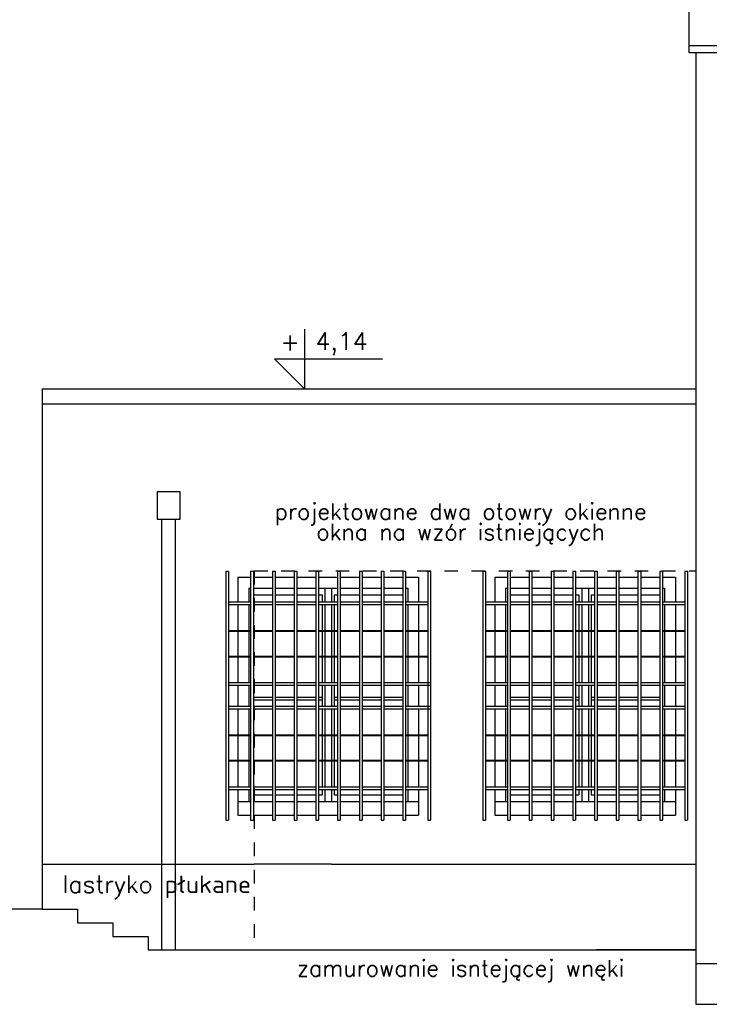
# Model space of a CAD drawing. Header units: millimetres. Extents: x 11979 to 23691, y 12825 to 41978.
# Tile 47 of 256: x 19885 to 20392, y 19459 to 20183. Entities that reach past the tile are written whole.
import ezdxf
from ezdxf.enums import TextEntityAlignment as Align

# ---------------------------------------------------------------- set-up
doc = ezdxf.new("R2010")
doc.units = ezdxf.units.MM
doc.linetypes.add('4002', pattern=[2, 1, -1])
for name, color, linetype in [('-LI-WIDOK', 2, 'Continuous'), ('-MEBLE', 1, 'Continuous'), ('PROJEKTOWANE', 5, 'Continuous')]:
    doc.layers.add(name, color=color, linetype=linetype)
doc.layers.add('DO USU', color=7, linetype='Continuous', true_color=0x969696)
doc.styles.add('SIMPLEX', font='simplex')

msp = doc.modelspace()

# ---------------------------------------------------------------- linework, layer by layer
at = {"layer": '-LI-WIDOK'}
for p, q in [((20377.33, 20158.82), (20377.33, 20878.82)), ((20382.33, 20158.82), (20382.33, 19476.59)), ((19901.33, 19911.59), (19901.33, 19528.59)), ((19901.33, 19911.59), (20382.33, 19911.59)), ((19901.33, 19900.36), (20382.33, 19900.36)), ((19901.33, 19528.59), (19660.01, 19528.59)), ((19901.33, 19528.59), (19927.33, 19528.59)), ((19927.33, 19528.59), (19927.33, 19518.59)), ((19927.33, 19518.59), (19953.33, 19518.59)), ((19953.33, 19518.59), (19953.33, 19508.59)), ((19953.33, 19508.59), (19979.33, 19508.59)), ((19979.33, 19508.59), (19979.33, 19498.59)), ((19979.33, 19508.59), (19979.33, 19498.59)), ((19979.33, 19498.59), (20382.33, 19498.59)), ((19979.33, 19498.59), (20382.33, 19498.59)), ((20382.33, 19498.59), (20309.33, 19498.59)), ((20382.33, 19498.59), (20309.33, 19498.59)), ((20382.33, 19488.59), (20960.33, 19488.59)), ((20382.33, 19476.59), (20382.33, 19458.59)), ((20382.33, 19458.59), (22082.33, 19458.59))]:
    msp.add_line(p, q, dxfattribs=at)
at = {"layer": '-MEBLE'}
for p, q in [((20094.33, 19955.48), (20094.33, 19911.59)), ((20072.39, 19933.53), (20094.33, 19911.59)), ((20072.39, 19933.53), (20151.74, 19933.53))]:
    msp.add_line(p, q, dxfattribs=at)
at = {"layer": 'DO USU', "linetype": '4002', "ltscale": 10}
for q in [(20057.33, 19498.59), (20382.33, 19777.59)]:
    msp.add_line((20057.33, 19777.59), q, dxfattribs=at)
at = {"layer": 'PROJEKTOWANE'}
for p, q in [((22087.33, 20163.82), (20377.33, 20163.82)), ((22087.33, 20158.82), (20377.33, 20158.82)), ((20002.89, 19835.59), (19985.89, 19835.59)), ((19985.89, 19835.59), (19985.89, 19815.59)), ((20002.89, 19815.59), (20002.89, 19835.59)), ((19985.89, 19815.59), (20002.89, 19815.59)), ((20036.51, 19777.27), (20036.51, 19594.08)), ((20036.51, 19777.27), (20038.51, 19777.27)), ((20038.51, 19777.27), (20038.51, 19594.08)), ((20045.33, 19772.81), (20054.76, 19772.81)), ((20045.33, 19772.81), (20045.33, 19754.7)), ((20054.76, 19777.27), (20054.76, 19594.08)), ((20054.76, 19777.27), (20056.76, 19777.27)), ((20056.76, 19777.27), (20056.76, 19594.08)), ((20056.76, 19772.81), (20070.76, 19772.81)), ((20070.76, 19777.27), (20070.76, 19594.08)), ((20070.76, 19777.27), (20072.76, 19777.27)), ((20072.76, 19777.27), (20072.76, 19594.08)), ((20072.76, 19772.81), (20086.76, 19772.81)), ((20086.76, 19777.27), (20086.76, 19594.08)), ((20086.76, 19777.27), (20088.76, 19777.27)), ((20088.76, 19777.27), (20088.76, 19594.08)), ((20088.76, 19772.81), (20102.76, 19772.81)), ((20102.76, 19777.27), (20102.76, 19594.08)), ((20102.76, 19777.27), (20104.76, 19777.27)), ((20104.76, 19777.27), (20104.76, 19594.08)), ((20104.76, 19777.27), (20104.76, 19594.08)), ((20104.76, 19772.81), (20118.76, 19772.81)), ((20118.76, 19777.27), (20118.76, 19594.08)), ((20118.76, 19777.27), (20120.76, 19777.27)), ((20120.76, 19777.27), (20120.76, 19594.08)), ((20120.76, 19772.81), (20134.76, 19772.81)), ((20134.76, 19777.27), (20134.76, 19594.08)), ((20134.76, 19777.27), (20136.76, 19777.27)), ((20136.76, 19777.27), (20136.76, 19594.08)), ((20136.76, 19772.81), (20150.76, 19772.81)), ((20150.76, 19777.27), (20150.76, 19594.08)), ((20150.76, 19777.27), (20152.76, 19777.27)), ((20152.76, 19777.27), (20152.76, 19594.08)), ((20152.76, 19772.81), (20166.76, 19772.81)), ((20166.76, 19777.27), (20166.76, 19594.08)), ((20166.76, 19777.27), (20168.76, 19777.27)), ((20168.76, 19777.27), (20168.76, 19594.08)), ((20168.76, 19772.81), (20178.33, 19772.81)), ((20178.33, 19772.81), (20178.33, 19754.7)), ((20185.16, 19777.27), (20185.16, 19594.08)), ((20185.16, 19777.27), (20187.16, 19777.27)), ((20187.16, 19777.27), (20187.16, 19594.08)), ((20225.51, 19777.27), (20225.51, 19594.08)), ((20225.51, 19777.27), (20227.51, 19777.27)), ((20227.51, 19777.27), (20227.51, 19594.08)), ((20234.33, 19772.81), (20243.76, 19772.81)), ((20234.33, 19772.81), (20234.33, 19754.7)), ((20243.76, 19777.27), (20243.76, 19594.08)), ((20243.76, 19777.27), (20245.76, 19777.27)), ((20245.76, 19777.27), (20245.76, 19594.08)), ((20245.76, 19772.81), (20259.76, 19772.81)), ((20259.76, 19777.27), (20259.76, 19594.08)), ((20259.76, 19777.27), (20261.76, 19777.27)), ((20261.76, 19777.27), (20261.76, 19594.08)), ((20261.76, 19772.81), (20275.76, 19772.81)), ((20275.76, 19777.27), (20275.76, 19594.08)), ((20275.76, 19777.27), (20277.76, 19777.27)), ((20277.76, 19777.27), (20277.76, 19594.08)), ((20277.76, 19772.81), (20291.76, 19772.81)), ((20291.76, 19777.27), (20291.76, 19594.08)), ((20291.76, 19777.27), (20293.76, 19777.27)), ((20293.76, 19777.27), (20293.76, 19594.08)), ((20293.76, 19777.27), (20293.76, 19594.08)), ((20293.76, 19772.81), (20307.76, 19772.81)), ((20307.76, 19777.27), (20307.76, 19594.08)), ((20307.76, 19777.27), (20309.76, 19777.27)), ((20309.76, 19777.27), (20309.76, 19594.08)), ((20309.76, 19772.81), (20323.76, 19772.81)), ((20323.76, 19777.27), (20323.76, 19594.08)), ((20323.76, 19777.27), (20325.76, 19777.27)), ((20325.76, 19777.27), (20325.76, 19594.08)), ((20325.76, 19772.81), (20339.76, 19772.81)), ((20339.76, 19777.27), (20339.76, 19594.08)), ((20339.76, 19777.27), (20341.76, 19777.27)), ((20341.76, 19777.27), (20341.76, 19594.08)), ((20341.76, 19772.81), (20355.76, 19772.81)), ((20355.76, 19777.27), (20355.76, 19594.08)), ((20355.76, 19777.27), (20357.76, 19777.27)), ((20357.76, 19777.27), (20357.76, 19594.08)), ((20357.76, 19772.81), (20367.33, 19772.81)), ((20367.33, 19772.81), (20367.33, 19754.7)), ((20374.16, 19777.27), (20374.16, 19594.08)), ((20374.16, 19777.27), (20376.16, 19777.27)), ((20376.16, 19777.27), (20376.16, 19594.08)), ((20053.33, 19764.81), (20054.76, 19764.81)), ((20053.33, 19764.81), (20053.33, 19754.7)), ((20056.76, 19764.81), (20070.76, 19764.81)), ((20072.76, 19764.81), (20086.76, 19764.81)), ((20088.76, 19764.81), (20102.76, 19764.81)), ((20104.76, 19764.81), (20118.76, 19764.81)), ((20109.33, 19764.81), (20109.33, 19754.7)), ((20114.33, 19764.81), (20114.33, 19754.7)), ((20120.76, 19764.81), (20134.76, 19764.81)), ((20136.76, 19764.81), (20150.76, 19764.81)), ((20152.76, 19764.81), (20166.76, 19764.81)), ((20168.76, 19764.81), (20170.33, 19764.81)), ((20170.33, 19764.81), (20170.33, 19754.7)), ((20242.33, 19764.81), (20243.76, 19764.81)), ((20242.33, 19764.81), (20242.33, 19754.7)), ((20245.76, 19764.81), (20259.76, 19764.81)), ((20261.76, 19764.81), (20275.76, 19764.81)), ((20277.76, 19764.81), (20291.76, 19764.81)), ((20293.76, 19764.81), (20307.76, 19764.81)), ((20298.33, 19764.81), (20298.33, 19754.7)), ((20303.33, 19764.81), (20303.33, 19754.7)), ((20309.76, 19764.81), (20323.76, 19764.81)), ((20325.76, 19764.81), (20339.76, 19764.81)), ((20341.76, 19764.81), (20355.76, 19764.81)), ((20357.76, 19764.81), (20359.33, 19764.81)), ((20359.33, 19764.81), (20359.33, 19754.7)), ((20056.76, 19759.81), (20070.76, 19759.81)), ((20072.76, 19759.81), (20086.76, 19759.81)), ((20088.76, 19759.81), (20102.76, 19759.81)), ((20104.76, 19759.81), (20107.33, 19759.81)), ((20107.33, 19759.81), (20107.33, 19754.7)), ((20116.33, 19759.81), (20118.76, 19759.81)), ((20116.33, 19759.81), (20116.33, 19754.7)), ((20120.76, 19759.81), (20134.76, 19759.81)), ((20136.76, 19759.81), (20150.76, 19759.81)), ((20152.76, 19759.81), (20166.76, 19759.81)), ((20163.01, 19759.81), (20163.26, 19759.81)), ((20245.76, 19759.81), (20259.76, 19759.81)), ((20261.76, 19759.81), (20275.76, 19759.81)), ((20277.76, 19759.81), (20291.76, 19759.81)), ((20293.76, 19759.81), (20296.33, 19759.81)), ((20296.33, 19759.81), (20296.33, 19754.7)), ((20305.33, 19759.81), (20307.76, 19759.81)), ((20305.33, 19759.81), (20305.33, 19754.7)), ((20309.76, 19759.81), (20323.76, 19759.81)), ((20325.76, 19759.81), (20339.76, 19759.81)), ((20341.76, 19759.81), (20355.76, 19759.81)), ((20352.01, 19759.81), (20352.26, 19759.81)), ((20038.51, 19754.7), (20054.76, 19754.7)), ((20038.51, 19752.7), (20054.76, 19752.7)), ((20045.33, 19752.7), (20045.33, 19733.7)), ((20053.33, 19752.7), (20053.33, 19733.7)), ((20056.76, 19754.7), (20070.76, 19754.7)), ((20056.76, 19752.7), (20070.76, 19752.7)), ((20072.76, 19754.7), (20086.76, 19754.7)), ((20072.76, 19752.7), (20086.76, 19752.7)), ((20088.76, 19754.7), (20102.76, 19754.7)), ((20088.76, 19752.7), (20102.76, 19752.7)), ((20104.76, 19754.7), (20118.76, 19754.7)), ((20104.76, 19752.7), (20118.76, 19752.7)), ((20107.33, 19752.7), (20107.33, 19733.7)), ((20109.33, 19752.7), (20109.33, 19733.7)), ((20114.33, 19752.7), (20114.33, 19733.7)), ((20116.33, 19752.7), (20116.33, 19733.7)), ((20120.76, 19754.7), (20134.76, 19754.7)), ((20120.76, 19752.7), (20134.76, 19752.7)), ((20136.76, 19754.7), (20150.76, 19754.7)), ((20136.76, 19752.7), (20150.76, 19752.7)), ((20152.76, 19754.7), (20166.76, 19754.7)), ((20152.76, 19752.7), (20166.76, 19752.7)), ((20168.76, 19754.7), (20185.16, 19754.7)), ((20168.76, 19752.7), (20185.16, 19752.7)), ((20170.33, 19752.7), (20170.33, 19733.7)), ((20178.33, 19752.7), (20178.33, 19733.7)), ((20227.51, 19754.7), (20243.76, 19754.7)), ((20227.51, 19752.7), (20243.76, 19752.7)), ((20234.33, 19752.7), (20234.33, 19733.7)), ((20242.33, 19752.7), (20242.33, 19733.7)), ((20245.76, 19754.7), (20259.76, 19754.7)), ((20245.76, 19752.7), (20259.76, 19752.7)), ((20261.76, 19754.7), (20275.76, 19754.7)), ((20261.76, 19752.7), (20275.76, 19752.7)), ((20277.76, 19754.7), (20291.76, 19754.7)), ((20277.76, 19752.7), (20291.76, 19752.7)), ((20293.76, 19754.7), (20307.76, 19754.7)), ((20293.76, 19752.7), (20307.76, 19752.7)), ((20296.33, 19752.7), (20296.33, 19733.7)), ((20298.33, 19752.7), (20298.33, 19733.7)), ((20303.33, 19752.7), (20303.33, 19733.7)), ((20305.33, 19752.7), (20305.33, 19733.7)), ((20309.76, 19754.7), (20323.76, 19754.7)), ((20309.76, 19752.7), (20323.76, 19752.7)), ((20325.76, 19754.7), (20339.76, 19754.7)), ((20325.76, 19752.7), (20339.76, 19752.7)), ((20341.76, 19754.7), (20355.76, 19754.7)), ((20341.76, 19752.7), (20355.76, 19752.7)), ((20357.76, 19754.7), (20374.16, 19754.7)), ((20357.76, 19752.7), (20374.16, 19752.7)), ((20359.33, 19752.7), (20359.33, 19733.7)), ((20367.33, 19752.7), (20367.33, 19733.7)), ((20038.51, 19733.7), (20054.76, 19733.7)), ((20038.51, 19733.2), (20054.76, 19733.2)), ((20045.33, 19733.2), (20045.33, 19714.85)), ((20053.33, 19733.2), (20053.33, 19714.85)), ((20056.76, 19733.7), (20070.76, 19733.7)), ((20056.76, 19733.2), (20070.76, 19733.2)), ((20072.76, 19733.7), (20086.76, 19733.7)), ((20072.76, 19733.2), (20086.76, 19733.2)), ((20088.76, 19733.7), (20102.76, 19733.7)), ((20088.76, 19733.2), (20102.76, 19733.2)), ((20104.76, 19733.7), (20118.76, 19733.7)), ((20104.76, 19733.2), (20118.76, 19733.2)), ((20107.33, 19733.2), (20107.33, 19714.85)), ((20109.33, 19733.2), (20109.33, 19714.85)), ((20114.33, 19733.2), (20114.33, 19714.85)), ((20116.33, 19733.2), (20116.33, 19714.85)), ((20120.76, 19733.7), (20134.76, 19733.7)), ((20120.76, 19733.2), (20134.76, 19733.2)), ((20136.76, 19733.7), (20150.76, 19733.7)), ((20136.76, 19733.2), (20150.76, 19733.2)), ((20152.76, 19733.7), (20166.76, 19733.7)), ((20152.76, 19733.2), (20166.76, 19733.2)), ((20168.76, 19733.7), (20185.16, 19733.7)), ((20168.76, 19733.2), (20185.16, 19733.2)), ((20170.33, 19733.2), (20170.33, 19714.85)), ((20178.33, 19733.2), (20178.33, 19714.85)), ((20227.51, 19733.7), (20243.76, 19733.7)), ((20227.51, 19733.2), (20243.76, 19733.2)), ((20234.33, 19733.2), (20234.33, 19714.85)), ((20242.33, 19733.2), (20242.33, 19714.85)), ((20245.76, 19733.7), (20259.76, 19733.7)), ((20245.76, 19733.2), (20259.76, 19733.2)), ((20261.76, 19733.7), (20275.76, 19733.7)), ((20261.76, 19733.2), (20275.76, 19733.2)), ((20277.76, 19733.7), (20291.76, 19733.7)), ((20277.76, 19733.2), (20291.76, 19733.2)), ((20293.76, 19733.7), (20307.76, 19733.7)), ((20293.76, 19733.2), (20307.76, 19733.2)), ((20296.33, 19733.2), (20296.33, 19714.85)), ((20298.33, 19733.2), (20298.33, 19714.85)), ((20303.33, 19733.2), (20303.33, 19714.85)), ((20305.33, 19733.2), (20305.33, 19714.85)), ((20309.76, 19733.7), (20323.76, 19733.7)), ((20309.76, 19733.2), (20323.76, 19733.2)), ((20325.76, 19733.7), (20339.76, 19733.7)), ((20325.76, 19733.2), (20339.76, 19733.2)), ((20341.76, 19733.7), (20355.76, 19733.7)), ((20341.76, 19733.2), (20355.76, 19733.2)), ((20357.76, 19733.7), (20374.16, 19733.7)), ((20357.76, 19733.2), (20374.16, 19733.2)), ((20359.33, 19733.2), (20359.33, 19714.85)), ((20367.33, 19733.2), (20367.33, 19714.85)), ((20038.51, 19714.85), (20054.76, 19714.85)), ((20038.51, 19714.35), (20054.76, 19714.35)), ((20045.33, 19714.35), (20045.33, 19695.35)), ((20053.33, 19714.35), (20053.33, 19695.35)), ((20056.76, 19714.85), (20070.76, 19714.85)), ((20056.76, 19714.35), (20070.76, 19714.35)), ((20072.76, 19714.85), (20086.76, 19714.85)), ((20072.76, 19714.35), (20086.76, 19714.35)), ((20088.76, 19714.85), (20102.76, 19714.85)), ((20088.76, 19714.35), (20102.76, 19714.35)), ((20104.76, 19714.85), (20118.76, 19714.85)), ((20104.76, 19714.35), (20118.76, 19714.35)), ((20107.33, 19714.35), (20107.33, 19695.35)), ((20109.33, 19714.35), (20109.33, 19695.35)), ((20114.33, 19714.35), (20114.33, 19695.35)), ((20116.33, 19714.35), (20116.33, 19695.35)), ((20120.76, 19714.85), (20134.76, 19714.85)), ((20120.76, 19714.35), (20134.76, 19714.35)), ((20136.76, 19714.85), (20150.76, 19714.85)), ((20136.76, 19714.35), (20150.76, 19714.35)), ((20152.76, 19714.85), (20166.76, 19714.85)), ((20152.76, 19714.35), (20166.76, 19714.35)), ((20168.76, 19714.85), (20185.16, 19714.85)), ((20168.76, 19714.35), (20185.16, 19714.35)), ((20170.33, 19714.35), (20170.33, 19695.35)), ((20178.33, 19714.35), (20178.33, 19695.35)), ((20227.51, 19714.85), (20243.76, 19714.85)), ((20227.51, 19714.35), (20243.76, 19714.35)), ((20234.33, 19714.35), (20234.33, 19695.35)), ((20242.33, 19714.35), (20242.33, 19695.35)), ((20245.76, 19714.85), (20259.76, 19714.85)), ((20245.76, 19714.35), (20259.76, 19714.35)), ((20261.76, 19714.85), (20275.76, 19714.85)), ((20261.76, 19714.35), (20275.76, 19714.35)), ((20277.76, 19714.85), (20291.76, 19714.85)), ((20277.76, 19714.35), (20291.76, 19714.35)), ((20293.76, 19714.85), (20307.76, 19714.85)), ((20293.76, 19714.35), (20307.76, 19714.35)), ((20296.33, 19714.35), (20296.33, 19695.35)), ((20298.33, 19714.35), (20298.33, 19695.35)), ((20303.33, 19714.35), (20303.33, 19695.35)), ((20305.33, 19714.35), (20305.33, 19695.35)), ((20309.76, 19714.85), (20323.76, 19714.85)), ((20309.76, 19714.35), (20323.76, 19714.35)), ((20325.76, 19714.85), (20339.76, 19714.85)), ((20325.76, 19714.35), (20339.76, 19714.35)), ((20341.76, 19714.85), (20355.76, 19714.85)), ((20341.76, 19714.35), (20355.76, 19714.35)), ((20357.76, 19714.85), (20374.16, 19714.85)), ((20357.76, 19714.35), (20374.16, 19714.35)), ((20359.33, 19714.35), (20359.33, 19695.35)), ((20367.33, 19714.35), (20367.33, 19695.35)), ((20038.51, 19695.35), (20054.76, 19695.35)), ((20038.51, 19693.35), (20054.76, 19693.35)), ((20045.33, 19693.35), (20045.33, 19678)), ((20053.33, 19693.35), (20053.33, 19678)), ((20056.76, 19695.35), (20070.76, 19695.35)), ((20056.76, 19693.35), (20070.76, 19693.35)), ((20072.76, 19695.35), (20086.76, 19695.35)), ((20072.76, 19693.35), (20086.76, 19693.35)), ((20088.76, 19695.35), (20102.76, 19695.35)), ((20088.76, 19693.35), (20102.76, 19693.35)), ((20104.76, 19695.35), (20118.76, 19695.35)), ((20104.76, 19693.35), (20118.76, 19693.35)), ((20107.33, 19693.35), (20107.33, 19684.51)), ((20109.33, 19693.35), (20109.33, 19678)), ((20114.33, 19693.35), (20114.33, 19678)), ((20116.33, 19693.35), (20116.33, 19684.51)), ((20120.76, 19695.35), (20134.76, 19695.35)), ((20120.76, 19693.35), (20134.76, 19693.35)), ((20136.76, 19695.35), (20150.76, 19695.35)), ((20136.76, 19693.35), (20150.76, 19693.35)), ((20152.76, 19695.35), (20166.76, 19695.35)), ((20152.76, 19693.35), (20166.76, 19693.35)), ((20168.76, 19695.35), (20187.16, 19695.35)), ((20168.76, 19693.35), (20187.16, 19693.35)), ((20170.33, 19693.35), (20170.33, 19678)), ((20178.33, 19693.35), (20178.33, 19678)), ((20227.51, 19695.35), (20243.76, 19695.35)), ((20227.51, 19693.35), (20243.76, 19693.35)), ((20234.33, 19693.35), (20234.33, 19678)), ((20242.33, 19693.35), (20242.33, 19678)), ((20245.76, 19695.35), (20259.76, 19695.35)), ((20245.76, 19693.35), (20259.76, 19693.35)), ((20261.76, 19695.35), (20275.76, 19695.35)), ((20261.76, 19693.35), (20275.76, 19693.35)), ((20277.76, 19695.35), (20291.76, 19695.35)), ((20277.76, 19693.35), (20291.76, 19693.35)), ((20293.76, 19695.35), (20307.76, 19695.35)), ((20293.76, 19693.35), (20307.76, 19693.35)), ((20296.33, 19693.35), (20296.33, 19684.51)), ((20298.33, 19693.35), (20298.33, 19678)), ((20303.33, 19693.35), (20303.33, 19678)), ((20305.33, 19693.35), (20305.33, 19684.51)), ((20309.76, 19695.35), (20323.76, 19695.35)), ((20309.76, 19693.35), (20323.76, 19693.35)), ((20325.76, 19695.35), (20339.76, 19695.35)), ((20325.76, 19693.35), (20339.76, 19693.35)), ((20341.76, 19695.35), (20355.76, 19695.35)), ((20341.76, 19693.35), (20355.76, 19693.35)), ((20357.76, 19695.35), (20374.16, 19695.35)), ((20357.76, 19693.35), (20374.16, 19693.35)), ((20359.33, 19693.35), (20359.33, 19678)), ((20367.33, 19693.35), (20367.33, 19678)), ((20038.51, 19678), (20054.76, 19678)), ((20056.76, 19684.51), (20070.76, 19684.51)), ((20056.76, 19682.51), (20070.76, 19682.51)), ((20056.76, 19678), (20070.76, 19678)), ((20072.76, 19684.51), (20086.76, 19684.51)), ((20072.76, 19682.51), (20086.76, 19682.51)), ((20072.76, 19678), (20086.76, 19678)), ((20088.76, 19684.51), (20102.76, 19684.51)), ((20088.76, 19682.51), (20102.76, 19682.51)), ((20088.76, 19678), (20102.76, 19678)), ((20104.76, 19684.51), (20107.33, 19684.51)), ((20104.76, 19682.51), (20107.33, 19682.51)), ((20104.76, 19678), (20118.76, 19678)), ((20107.33, 19684.51), (20107.33, 19678)), ((20116.33, 19684.51), (20116.33, 19678)), ((20116.33, 19684.51), (20118.76, 19684.51)), ((20116.33, 19682.51), (20118.76, 19682.51)), ((20120.76, 19684.51), (20134.76, 19684.51)), ((20120.76, 19682.51), (20134.76, 19682.51)), ((20120.76, 19678), (20134.76, 19678)), ((20136.76, 19684.51), (20150.76, 19684.51)), ((20136.76, 19682.51), (20150.76, 19682.51)), ((20136.76, 19678), (20150.76, 19678)), ((20152.76, 19684.51), (20166.76, 19684.51)), ((20152.76, 19682.51), (20166.76, 19682.51)), ((20152.76, 19678), (20166.76, 19678)), ((20168.51, 19678), (20187.16, 19678)), ((20227.51, 19678), (20243.83, 19678)), ((20245.76, 19684.51), (20259.76, 19684.51)), ((20245.76, 19682.51), (20259.76, 19682.51)), ((20245.76, 19678), (20259.76, 19678)), ((20261.76, 19684.51), (20275.76, 19684.51)), ((20261.76, 19682.51), (20275.76, 19682.51)), ((20261.76, 19678), (20275.76, 19678)), ((20277.76, 19684.51), (20291.76, 19684.51)), ((20277.76, 19682.51), (20291.76, 19682.51)), ((20277.76, 19678), (20291.76, 19678)), ((20293.76, 19684.51), (20296.33, 19684.51)), ((20293.76, 19682.51), (20296.33, 19682.51)), ((20293.76, 19678), (20307.76, 19678)), ((20296.33, 19684.51), (20296.33, 19678)), ((20305.33, 19684.51), (20305.33, 19678)), ((20305.33, 19684.51), (20307.76, 19684.51)), ((20305.33, 19682.51), (20307.76, 19682.51)), ((20309.76, 19684.51), (20323.76, 19684.51)), ((20309.76, 19682.51), (20323.76, 19682.51)), ((20309.76, 19678), (20323.76, 19678)), ((20325.76, 19684.51), (20339.76, 19684.51)), ((20325.76, 19682.51), (20339.76, 19682.51)), ((20325.76, 19678), (20339.76, 19678)), ((20341.76, 19684.51), (20355.76, 19684.51)), ((20341.76, 19682.51), (20355.76, 19682.51)), ((20341.76, 19678), (20355.76, 19678)), ((20357.76, 19678), (20374.16, 19678)), ((20038.51, 19676), (20054.76, 19676)), ((20045.33, 19676), (20045.33, 19657)), ((20053.33, 19676), (20053.33, 19657)), ((20056.76, 19676), (20070.76, 19676)), ((20072.76, 19676), (20086.76, 19676)), ((20088.76, 19676), (20102.76, 19676)), ((20104.76, 19676), (20118.76, 19676)), ((20107.33, 19676), (20107.33, 19657)), ((20109.33, 19676), (20109.33, 19657)), ((20114.33, 19676), (20114.33, 19657)), ((20116.33, 19676), (20116.33, 19657)), ((20120.76, 19676), (20134.76, 19676)), ((20136.76, 19676), (20150.76, 19676)), ((20152.76, 19676), (20166.76, 19676)), ((20168.51, 19676), (20187.16, 19676)), ((20170.33, 19676), (20170.33, 19657)), ((20178.33, 19676), (20178.33, 19657)), ((20227.51, 19676), (20243.76, 19676)), ((20234.33, 19676), (20234.33, 19657)), ((20242.33, 19676), (20242.33, 19657)), ((20245.76, 19676), (20259.76, 19676)), ((20261.76, 19676), (20275.76, 19676)), ((20277.76, 19676), (20291.76, 19676)), ((20293.76, 19676), (20307.76, 19676)), ((20296.33, 19676), (20296.33, 19657)), ((20298.33, 19676), (20298.33, 19657)), ((20303.33, 19676), (20303.33, 19657)), ((20305.33, 19676), (20305.33, 19657)), ((20309.76, 19676), (20323.76, 19676)), ((20325.76, 19676), (20339.76, 19676)), ((20341.76, 19676), (20355.76, 19676)), ((20357.76, 19676), (20374.16, 19676)), ((20359.33, 19676), (20359.33, 19657)), ((20367.33, 19676), (20367.33, 19657)), ((20038.51, 19657), (20054.76, 19657)), ((20038.51, 19656.5), (20054.76, 19656.5)), ((20045.33, 19656.5), (20045.33, 19638.15)), ((20053.33, 19656.5), (20053.33, 19638.15)), ((20056.76, 19657), (20070.76, 19657)), ((20056.76, 19656.5), (20070.76, 19656.5)), ((20072.76, 19657), (20086.76, 19657)), ((20072.76, 19656.5), (20086.76, 19656.5)), ((20088.76, 19657), (20102.76, 19657)), ((20088.76, 19656.5), (20102.76, 19656.5)), ((20104.76, 19657), (20118.76, 19657)), ((20104.76, 19656.5), (20118.76, 19656.5)), ((20107.33, 19656.5), (20107.33, 19638.15)), ((20109.33, 19656.5), (20109.33, 19638.15)), ((20114.33, 19656.5), (20114.33, 19638.15)), ((20116.33, 19656.5), (20116.33, 19638.15)), ((20120.76, 19657), (20134.76, 19657)), ((20120.76, 19656.5), (20134.76, 19656.5)), ((20136.76, 19657), (20150.76, 19657)), ((20136.76, 19656.5), (20150.76, 19656.5)), ((20152.76, 19657), (20166.76, 19657)), ((20152.76, 19656.5), (20166.76, 19656.5)), ((20168.76, 19657), (20185.16, 19657)), ((20168.76, 19656.5), (20185.16, 19656.5)), ((20170.33, 19656.5), (20170.33, 19638.15)), ((20178.33, 19656.5), (20178.33, 19638.15)), ((20227.51, 19657), (20243.76, 19657)), ((20227.51, 19656.5), (20243.76, 19656.5)), ((20234.33, 19656.5), (20234.33, 19638.15)), ((20242.33, 19656.5), (20242.33, 19638.15)), ((20245.76, 19657), (20259.76, 19657)), ((20245.76, 19656.5), (20259.76, 19656.5)), ((20261.76, 19657), (20275.76, 19657)), ((20261.76, 19656.5), (20275.76, 19656.5)), ((20277.76, 19657), (20291.76, 19657)), ((20277.76, 19656.5), (20291.76, 19656.5)), ((20293.76, 19657), (20307.76, 19657)), ((20293.76, 19656.5), (20307.76, 19656.5)), ((20296.33, 19656.5), (20296.33, 19638.15)), ((20298.33, 19656.5), (20298.33, 19638.15)), ((20303.33, 19656.5), (20303.33, 19638.15)), ((20305.33, 19656.5), (20305.33, 19638.15)), ((20309.76, 19657), (20323.76, 19657)), ((20309.76, 19656.5), (20323.76, 19656.5)), ((20325.76, 19657), (20339.76, 19657)), ((20325.76, 19656.5), (20339.76, 19656.5)), ((20341.76, 19657), (20355.76, 19657)), ((20341.76, 19656.5), (20355.76, 19656.5)), ((20357.76, 19657), (20374.16, 19657)), ((20357.76, 19656.5), (20374.16, 19656.5)), ((20359.33, 19656.5), (20359.33, 19638.15)), ((20367.33, 19656.5), (20367.33, 19638.15)), ((20038.51, 19638.15), (20054.76, 19638.15)), ((20038.51, 19637.65), (20054.76, 19637.65)), ((20045.33, 19637.65), (20045.33, 19618.65)), ((20053.33, 19637.65), (20053.33, 19618.65)), ((20056.76, 19638.15), (20070.76, 19638.15)), ((20056.76, 19637.65), (20070.76, 19637.65)), ((20072.76, 19638.15), (20086.76, 19638.15)), ((20072.76, 19637.65), (20086.76, 19637.65)), ((20088.76, 19638.15), (20102.76, 19638.15)), ((20088.76, 19637.65), (20102.76, 19637.65)), ((20104.76, 19638.15), (20118.76, 19638.15)), ((20104.76, 19637.65), (20118.76, 19637.65)), ((20107.33, 19637.65), (20107.33, 19618.65)), ((20109.33, 19637.65), (20109.33, 19618.65)), ((20114.33, 19637.65), (20114.33, 19618.65)), ((20116.33, 19637.65), (20116.33, 19618.65)), ((20120.76, 19638.15), (20134.76, 19638.15)), ((20120.76, 19637.65), (20134.76, 19637.65)), ((20136.76, 19638.15), (20150.76, 19638.15)), ((20136.76, 19637.65), (20150.76, 19637.65)), ((20152.76, 19638.15), (20166.76, 19638.15)), ((20152.76, 19637.65), (20166.76, 19637.65)), ((20168.76, 19638.15), (20185.16, 19638.15)), ((20168.76, 19637.65), (20185.16, 19637.65)), ((20170.33, 19637.65), (20170.33, 19618.65)), ((20178.33, 19637.65), (20178.33, 19618.65)), ((20227.51, 19638.15), (20243.76, 19638.15)), ((20227.51, 19637.65), (20243.76, 19637.65)), ((20234.33, 19637.65), (20234.33, 19618.65)), ((20242.33, 19637.65), (20242.33, 19618.65)), ((20245.76, 19638.15), (20259.76, 19638.15)), ((20245.76, 19637.65), (20259.76, 19637.65)), ((20261.76, 19638.15), (20275.76, 19638.15)), ((20261.76, 19637.65), (20275.76, 19637.65)), ((20277.76, 19638.15), (20291.76, 19638.15)), ((20277.76, 19637.65), (20291.76, 19637.65)), ((20293.76, 19638.15), (20307.76, 19638.15)), ((20293.76, 19637.65), (20307.76, 19637.65)), ((20296.33, 19637.65), (20296.33, 19618.65)), ((20298.33, 19637.65), (20298.33, 19618.65)), ((20303.33, 19637.65), (20303.33, 19618.65)), ((20305.33, 19637.65), (20305.33, 19618.65)), ((20309.76, 19638.15), (20323.76, 19638.15)), ((20309.76, 19637.65), (20323.76, 19637.65)), ((20325.76, 19638.15), (20339.76, 19638.15)), ((20325.76, 19637.65), (20339.76, 19637.65)), ((20341.76, 19638.15), (20355.76, 19638.15)), ((20341.76, 19637.65), (20355.76, 19637.65)), ((20357.76, 19638.15), (20374.16, 19638.15)), ((20357.76, 19637.65), (20374.16, 19637.65)), ((20359.33, 19637.65), (20359.33, 19618.65)), ((20367.33, 19637.65), (20367.33, 19618.65)), ((20038.51, 19618.65), (20054.76, 19618.65)), ((20038.51, 19616.65), (20054.76, 19616.65)), ((20045.33, 19616.65), (20045.33, 19607.81)), ((20053.33, 19616.65), (20053.33, 19607.81)), ((20056.76, 19618.65), (20070.76, 19618.65)), ((20056.76, 19616.65), (20070.76, 19616.65)), ((20056.76, 19612.81), (20070.76, 19612.81)), ((20072.76, 19618.65), (20086.76, 19618.65)), ((20072.76, 19616.65), (20086.76, 19616.65)), ((20072.76, 19612.81), (20086.76, 19612.81)), ((20088.76, 19618.65), (20102.76, 19618.65)), ((20088.76, 19616.65), (20102.76, 19616.65)), ((20088.76, 19612.81), (20102.76, 19612.81)), ((20104.76, 19618.65), (20118.76, 19618.65)), ((20104.76, 19616.65), (20118.76, 19616.65)), ((20104.76, 19612.81), (20107.33, 19612.81)), ((20107.33, 19616.65), (20107.33, 19612.81)), ((20109.33, 19616.65), (20109.33, 19607.81)), ((20114.33, 19616.65), (20114.33, 19607.81)), ((20116.33, 19616.65), (20116.33, 19612.81)), ((20116.33, 19612.81), (20118.76, 19612.81)), ((20120.76, 19618.65), (20134.76, 19618.65)), ((20120.76, 19616.65), (20134.76, 19616.65)), ((20120.76, 19612.81), (20134.76, 19612.81)), ((20136.76, 19618.65), (20150.76, 19618.65)), ((20136.76, 19616.65), (20150.76, 19616.65)), ((20136.76, 19612.81), (20150.76, 19612.81)), ((20152.76, 19618.65), (20166.76, 19618.65)), ((20152.76, 19616.65), (20166.76, 19616.65)), ((20152.76, 19612.81), (20166.76, 19612.81)), ((20168.76, 19618.65), (20185.16, 19618.65)), ((20168.76, 19616.65), (20185.16, 19616.65)), ((20170.33, 19616.65), (20170.33, 19607.81)), ((20178.33, 19616.65), (20178.33, 19607.81)), ((20227.51, 19618.65), (20243.76, 19618.65)), ((20227.51, 19616.65), (20243.76, 19616.65)), ((20234.33, 19616.65), (20234.33, 19607.81)), ((20242.33, 19616.65), (20242.33, 19607.81)), ((20245.76, 19618.65), (20259.76, 19618.65)), ((20245.76, 19616.65), (20259.76, 19616.65)), ((20245.76, 19612.81), (20259.76, 19612.81)), ((20261.76, 19618.65), (20275.76, 19618.65)), ((20261.76, 19616.65), (20275.76, 19616.65)), ((20261.76, 19612.81), (20275.76, 19612.81)), ((20277.76, 19618.65), (20291.76, 19618.65)), ((20277.76, 19616.65), (20291.76, 19616.65)), ((20277.76, 19612.81), (20291.76, 19612.81)), ((20293.76, 19618.65), (20307.76, 19618.65)), ((20293.76, 19616.65), (20307.76, 19616.65)), ((20293.76, 19612.81), (20296.33, 19612.81)), ((20296.33, 19616.65), (20296.33, 19612.81)), ((20298.33, 19616.65), (20298.33, 19607.81)), ((20303.33, 19616.65), (20303.33, 19607.81)), ((20305.33, 19616.65), (20305.33, 19612.81)), ((20305.33, 19612.81), (20307.76, 19612.81)), ((20309.76, 19618.65), (20323.76, 19618.65)), ((20309.76, 19616.65), (20323.76, 19616.65)), ((20309.76, 19612.81), (20323.76, 19612.81)), ((20325.76, 19618.65), (20339.76, 19618.65)), ((20325.76, 19616.65), (20339.76, 19616.65)), ((20325.76, 19612.81), (20339.76, 19612.81)), ((20341.76, 19618.65), (20355.76, 19618.65)), ((20341.76, 19616.65), (20355.76, 19616.65)), ((20341.76, 19612.81), (20355.76, 19612.81)), ((20357.76, 19616.65), (20374.16, 19616.65)), ((20357.83, 19618.65), (20374.16, 19618.65)), ((20359.33, 19616.65), (20359.33, 19607.81)), ((20367.33, 19616.65), (20367.33, 19607.81)), ((20045.33, 19607.81), (20054.76, 19607.81)), ((20045.33, 19607.81), (20045.33, 19597.81)), ((20056.76, 19607.81), (20070.76, 19607.81)), ((20072.76, 19607.81), (20086.76, 19607.81)), ((20088.76, 19607.81), (20102.76, 19607.81)), ((20104.76, 19607.81), (20118.76, 19607.81)), ((20120.76, 19607.81), (20134.76, 19607.81)), ((20136.76, 19607.81), (20150.76, 19607.81)), ((20152.76, 19607.81), (20166.76, 19607.81)), ((20168.76, 19607.81), (20178.33, 19607.81)), ((20178.33, 19607.81), (20178.33, 19597.81)), ((20234.33, 19607.81), (20243.76, 19607.81)), ((20234.33, 19607.81), (20234.33, 19597.81)), ((20245.76, 19607.81), (20259.76, 19607.81)), ((20261.76, 19607.81), (20275.76, 19607.81)), ((20277.76, 19607.81), (20291.76, 19607.81)), ((20293.76, 19607.81), (20307.76, 19607.81)), ((20309.76, 19607.81), (20323.76, 19607.81)), ((20325.76, 19607.81), (20339.76, 19607.81)), ((20341.76, 19607.81), (20355.76, 19607.81)), ((20357.76, 19607.81), (20367.33, 19607.81)), ((20367.33, 19607.81), (20367.33, 19597.81)), ((20045.33, 19597.81), (20054.76, 19597.81)), ((20056.76, 19597.81), (20070.76, 19597.81)), ((20072.76, 19597.81), (20086.76, 19597.81)), ((20088.76, 19597.81), (20102.76, 19597.81)), ((20104.76, 19597.81), (20118.76, 19597.81)), ((20120.76, 19597.81), (20134.76, 19597.81)), ((20136.76, 19597.81), (20150.76, 19597.81)), ((20152.76, 19597.81), (20166.76, 19597.81)), ((20168.76, 19597.81), (20178.33, 19597.81)), ((20234.33, 19597.81), (20243.76, 19597.81)), ((20245.76, 19597.81), (20259.76, 19597.81)), ((20261.76, 19597.81), (20275.76, 19597.81)), ((20277.76, 19597.81), (20291.76, 19597.81)), ((20293.76, 19597.81), (20307.76, 19597.81)), ((20309.76, 19597.81), (20323.76, 19597.81)), ((20325.76, 19597.81), (20339.76, 19597.81)), ((20341.76, 19597.81), (20355.76, 19597.81)), ((20357.76, 19597.81), (20367.33, 19597.81)), ((20036.51, 19594.08), (20038.51, 19594.08)), ((20054.76, 19594.08), (20056.76, 19594.08)), ((20070.76, 19594.08), (20072.76, 19594.08)), ((20086.76, 19594.08), (20088.76, 19594.08)), ((20102.76, 19594.08), (20104.76, 19594.08)), ((20118.76, 19594.08), (20120.76, 19594.08)), ((20134.76, 19594.08), (20136.76, 19594.08)), ((20150.76, 19594.08), (20152.76, 19594.08)), ((20166.76, 19594.08), (20168.76, 19594.08)), ((20185.16, 19594.08), (20187.16, 19594.08)), ((20225.51, 19594.08), (20227.51, 19594.08)), ((20243.76, 19594.08), (20245.76, 19594.08)), ((20259.76, 19594.08), (20261.76, 19594.08)), ((20275.76, 19594.08), (20277.76, 19594.08)), ((20291.76, 19594.08), (20293.76, 19594.08)), ((20307.76, 19594.08), (20309.76, 19594.08)), ((20323.76, 19594.08), (20325.76, 19594.08)), ((20339.76, 19594.08), (20341.76, 19594.08)), ((20355.76, 19594.08), (20357.76, 19594.08)), ((20374.16, 19594.08), (20376.16, 19594.08)), ((19901.33, 19561.59), (20057.33, 19561.59)), ((20114.33, 19561.59), (20057.33, 19561.59)), ((20114.33, 19561.59), (20382.33, 19561.59))]:
    msp.add_line(p, q, dxfattribs=at)
for points in [[(19989.39, 19498.59), (19989.39, 19815.59)], [(19999.39, 19498.59), (19999.39, 19815.59)]]:
    msp.add_lwpolyline(points, dxfattribs=at)

# ---------------------------------------------------------------- texts
at = {"layer": '-LI-WIDOK', "style": 'SIMPLEX'}
for s, p in [('+', (20083.93, 19946.03)), ('4,14', (20121.66, 19944.56))]:
    msp.add_text(s, height=12.8, dxfattribs=at).set_placement(p, align=Align.MIDDLE)
at = {"layer": 'PROJEKTOWANE', "style": 'SIMPLEX'}
for s, p in [('projektowane dwa otowry okienne', (20209.33, 19821.22)), ('okna na wzór istniejących', (20209.33, 19806.16)), ('zamurowanie isntejącej wnęki', (20209.33, 19485.17))]:
    msp.add_text(s, height=12, dxfattribs=at).set_placement(p, align=Align.MIDDLE_CENTER)
msp.add_text('lastryko płukane', height=12.8, dxfattribs=at).set_placement((19985.73, 19544.8), align=Align.MIDDLE)

doc.saveas('drawing.dxf')
